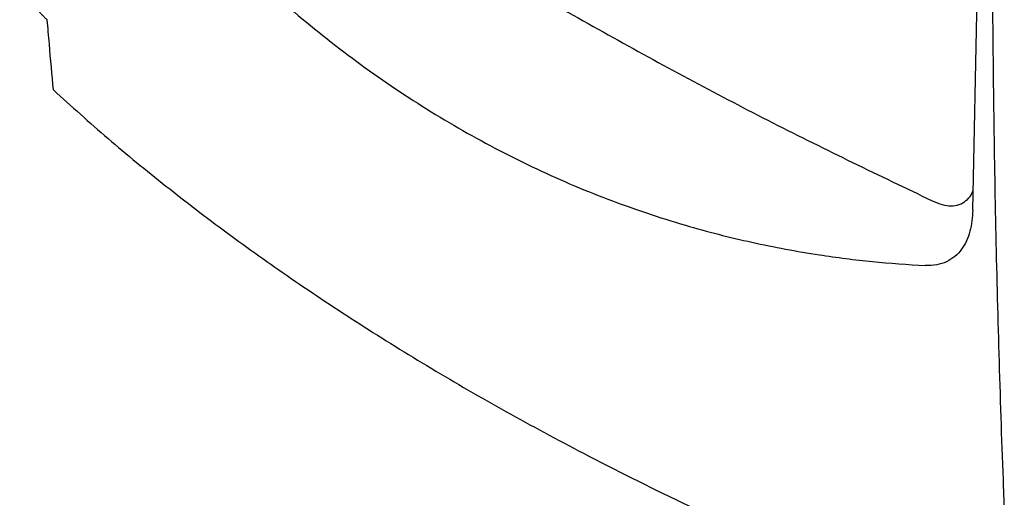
# Model space of a CAD drawing. Header units: millimetres. Extents: x -0.66 to 0.91, y -0.4 to 0.64.
# Tile 196 of 241: x 0.5776 to 0.7211, y 0.1845 to 0.2543. Entities that reach past the tile are written whole.
import ezdxf

# ---------------------------------------------------------------- set-up
doc = ezdxf.new("R2010")
doc.units = ezdxf.units.MM
doc.layers.add('FORMAT', color=7, linetype='Continuous')

msp = doc.modelspace()

# ---------------------------------------------------------------- linework, layer by layer
at = {"layer": 'FORMAT', "color": 7, "linetype": 'Continuous', "lineweight": 25}
msp.add_line((0.71654, 0.22648), (0.71736, 0.26545), dxfattribs=at)
for points, knots in [([(0.58632, 0.28959), (0.58851, 0.28664), (0.59288, 0.28075), (0.59942, 0.27309), (0.60571, 0.26637), (0.61272, 0.25954), (0.62112, 0.25228), (0.63106, 0.24488), (0.64145, 0.23834), (0.65221, 0.23268), (0.66327, 0.22794), (0.674, 0.22434), (0.68431, 0.2217), (0.69342, 0.22001), (0.70187, 0.21892), (0.70704, 0.21858), (0.70961, 0.21841)], [0, 0, 0, 0, 0.069913, 0.139967, 0.194875, 0.24973, 0.33286, 0.416213, 0.499995, 0.583742, 0.667148, 0.750521, 0.820736, 0.890985, 0.945689, 1, 1, 1, 1]), ([(0.60489, 0.28794), (0.60904, 0.28515), (0.62098, 0.27714), (0.64073, 0.265), (0.66409, 0.25149), (0.68742, 0.23899), (0.70289, 0.23156), (0.71063, 0.22785)], [0, 0, 0, 0, 0.117745, 0.33825, 0.558904, 0.779409, 1, 1, 1, 1]), ([(0.58085, 0.2645), (0.58074, 0.26461), (0.58051, 0.26484), (0.58017, 0.26511), (0.57984, 0.26533), (0.57953, 0.26548), (0.57925, 0.26557), (0.579, 0.26561), (0.57877, 0.2656), (0.57855, 0.26555), (0.57835, 0.26545), (0.57817, 0.2653), (0.57801, 0.26511), (0.57788, 0.26488), (0.57777, 0.26461), (0.57769, 0.26431), (0.57763, 0.26397), (0.57758, 0.26343), (0.57759, 0.26275), (0.57769, 0.26187), (0.57784, 0.26103), (0.57809, 0.26008), (0.57841, 0.25912), (0.57873, 0.25834), (0.57902, 0.25773), (0.57925, 0.25728), (0.57949, 0.25684), (0.57974, 0.25642), (0.58, 0.25601), (0.58028, 0.25563), (0.58056, 0.25527), (0.58087, 0.25491), (0.58122, 0.25456), (0.58147, 0.25436), (0.58159, 0.25426)], [0, 0, 0, 0, 0.030969, 0.062227, 0.094415, 0.126929, 0.153665, 0.180591, 0.208126, 0.235875, 0.262066, 0.288454, 0.31547, 0.342709, 0.367796, 0.393075, 0.418655, 0.444653, 0.504479, 0.541208, 0.587843, 0.63531, 0.682237, 0.729945, 0.754192, 0.778636, 0.803236, 0.828199, 0.853571, 0.879284, 0.905167, 0.931399, 0.965505, 1, 1, 1, 1]), ([(0.72113, 0.18352), (0.7211, 0.18436), (0.72083, 0.19129), (0.72039, 0.20437), (0.71991, 0.22282), (0.71959, 0.24136), (0.71946, 0.25541), (0.71943, 0.26327), (0.71943, 0.26491)], [0, 0, 0, 0, 0.031183, 0.258421, 0.485677, 0.712991, 0.940324, 1, 1, 1, 1]), ([(0.58249, 0.24401), (0.58229, 0.24624), (0.58199, 0.24965), (0.5817, 0.25308), (0.58159, 0.25426)], [0, 0, 0, 0, 0.6545415, 1, 1, 1, 1]), ([(0.58249, 0.24401), (0.58511, 0.24165), (0.59037, 0.23691), (0.59884, 0.22998), (0.60774, 0.22316), (0.61716, 0.21646), (0.62709, 0.20986), (0.63753, 0.20339), (0.64842, 0.1971), (0.66056, 0.19055), (0.67405, 0.1838), (0.68901, 0.17694), (0.70451, 0.17037), (0.71528, 0.16629), (0.72067, 0.16424)], [0, 0, 0, 0, 0.075843, 0.151685, 0.227685, 0.303923, 0.3816, 0.459388, 0.537511, 0.615746, 0.711291, 0.80704, 0.903415, 1, 1, 1, 1]), ([(0.71063, 0.22785), (0.71111, 0.22765), (0.71206, 0.22725), (0.7134, 0.22707), (0.71459, 0.22724), (0.71557, 0.22782), (0.71625, 0.22856), (0.71651, 0.2292), (0.7166, 0.22944)], [0, 0, 0, 0, 0.183508, 0.359563, 0.538828, 0.71827, 0.893961, 1, 1, 1, 1]), ([(0.71654, 0.22648), (0.71646, 0.22543), (0.71629, 0.2233), (0.71524, 0.22109), (0.71397, 0.2197), (0.71275, 0.21892), (0.7113, 0.21843), (0.71018, 0.21842), (0.70961, 0.21841)], [0, 0, 0, 0, 0.244543, 0.491259, 0.616503, 0.742545, 0.869707, 1, 1, 1, 1])]:
    msp.add_open_spline(points, degree=3, knots=knots, dxfattribs=at)

doc.saveas('drawing.dxf')
